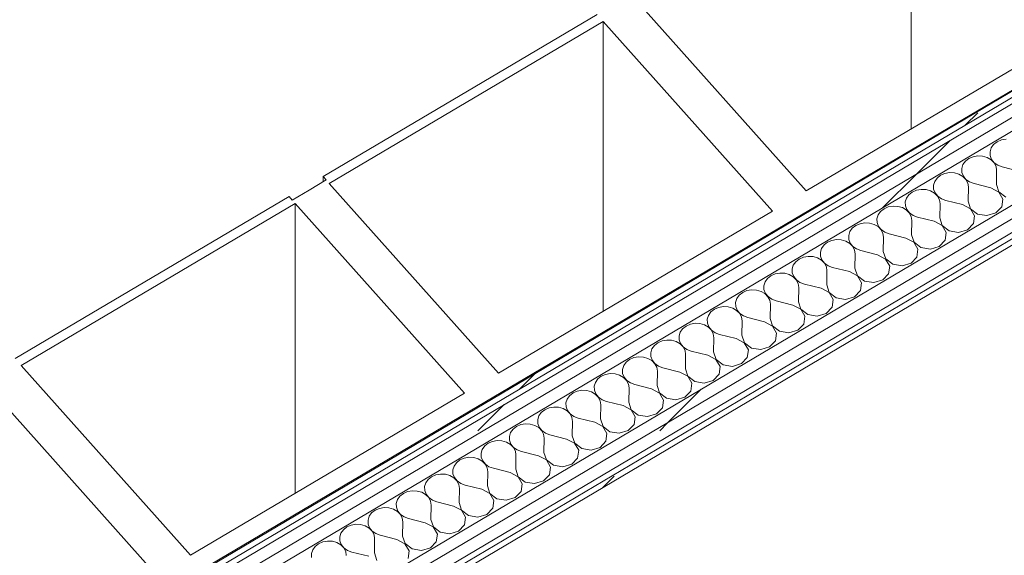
# Model space of a CAD drawing. Header units: millimetres. Extents: x -36631 to 27388, y -24993 to 6945.
# Tile 147 of 256: x 2478 to 3474, y -15753 to -15211. Entities that reach past the tile are written whole.
import ezdxf

# ---------------------------------------------------------------- set-up
doc = ezdxf.new("R2010")
doc.units = ezdxf.units.MM
doc.header["$MEASUREMENT"] = 0
doc.linetypes.add('Wipeout_Contour', pattern=[1000, 0, -1000])
doc.layers.add('Nuevo_08_E_Envans secs', color=7, linetype='Continuous')
doc.layers.add('Nuevo_09_EI_Mobiliari general', color=7, linetype='Continuous')
for name, color, linetype, lineweight in [('Nuevo_08_E_Envans secs_Pluma_Nº__1', 7, 'Continuous', 5), ('Nuevo_09_EI_Mobiliari general_Pluma_Nº__1', 7, 'Continuous', 5), ('Nuevo_09_EI_Mobiliari general_Pluma_Nº__24', 252, 'Continuous', 5)]:
    doc.layers.add(name, color=color, linetype=linetype, lineweight=lineweight)
for name, color, linetype, lineweight, true_color in [('Nuevo_08_E_Envans secs_Pluma_Nº__102', 7, 'Continuous', 5, 0xcccccc), ('Nuevo_08_E_Envans secs_Pluma_Nº__171', 171, 'Continuous', 13, 0xaaaaff), ('Nuevo_08_E_Envans secs_Pluma_Nº__177', 7, 'Continuous', 15, 0xf7e046)]:
    doc.layers.add(name, color=color, linetype=linetype, lineweight=lineweight, true_color=true_color)
pattern_1 = [(45, (0, 0), (-183.8478, 183.8478), [195, -65]), (45, (7e-14, 183.85), (-183.8478, 183.8478), [195, -65])]

# ---------------------------------------------------------------- blocks, each defined once
blk = doc.blocks.new('Elem Sección_150_1')
at = {"layer": 'Nuevo_09_EI_Mobiliari general_Pluma_Nº__1', "color": 7, "linetype": 'Continuous', "lineweight": 5}
for p, q in [((3379.97, -15321.67), (3379.97, -15028.59)), ((3068.39, -15505.9), (3068.39, -15212.83)), ((2784.93, -15369.76), (2784.93, -15375.1)), ((2756.82, -15690.13), (2756.82, -15397.06)), ((3269.22, -15408.5), (3269.22, -15409.36)), ((2957.65, -15592.73), (2957.65, -15593.88))]:
    blk.add_line(p, q, dxfattribs=at)
at = {"layer": 'Nuevo_09_EI_Mobiliari general_Pluma_Nº__24', "color": 252, "linetype": 'Continuous', "lineweight": 5}
for p, q in [((3102.74, -15192.52), (3273.93, -15384.37)), ((3062.16, -15205.84), (2784.93, -15369.76)), ((3068.39, -15212.83), (2791.16, -15376.75)), ((3068.39, -15212.83), (3239.58, -15404.68)), ((3551.16, -15220.45), (3273.93, -15384.37)), ((2784.93, -15369.76), (2788.05, -15373.25)), ((2791.16, -15376.75), (2962.35, -15568.6)), ((2750.58, -15390.07), (2473.35, -15553.99)), ((2750.58, -15390.07), (2753.7, -15393.56)), ((2756.82, -15397.06), (2479.59, -15560.98)), ((2756.82, -15397.06), (2928, -15588.91)), ((3239.58, -15404.68), (2962.35, -15568.6)), ((2479.59, -15560.98), (2650.77, -15752.83)), ((2445.24, -15581.29), (2616.42, -15773.14)), ((2928, -15588.91), (2650.77, -15752.83))]:
    blk.add_line(p, q, dxfattribs=at)
at = {"layer": 'Nuevo_09_EI_Mobiliari general_Pluma_Nº__24', "color": 252, "linetype": 'Continuous', "lineweight": 5, "flags": 128}
for points in [[(4203.96, -14855.81), (3892.38, -15040.04), (3580.8, -15224.27), (3269.22, -15408.5), (2957.65, -15592.73), (2646.07, -15776.96), (2334.49, -15961.2), (2022.91, -16145.43)], [(2788.05, -15373.25), (2770.87, -15383.41), (2753.7, -15393.56)]]:
    blk.add_lwpolyline(points, dxfattribs=at)
blk = doc.blocks.new('*X179')
at = {"layer": 'Nuevo_08_E_Envans secs_Pluma_Nº__102', "color": 254, "linetype": 'Continuous', "lineweight": 5, "true_color": 0xcccccc}
for p, q in [((3476.08, -15331.89), (3471.31, -15332.73)), ((3461.04, -15340.79), (3459.83, -15344.64)), ((3463.49, -15337.36), (3461.04, -15340.79)), ((3467.01, -15334.6), (3463.49, -15337.36)), ((3471.31, -15332.73), (3467.01, -15334.6)), ((3438.4, -15351.54), (3434.89, -15354.3)), ((3442.7, -15349.67), (3438.4, -15351.54)), ((3447.47, -15348.83), (3442.7, -15349.67)), ((3452.34, -15349.08), (3447.47, -15348.83)), ((3456.94, -15350.4), (3452.34, -15349.08)), ((3460.93, -15352.7), (3456.94, -15350.4)), ((3459.83, -15344.64), (3459.96, -15348.61)), ((3459.96, -15348.61), (3461.42, -15352.4)), ((3432.43, -15357.74), (3431.23, -15361.58)), ((3431.23, -15361.58), (3431.36, -15365.55)), ((3434.89, -15354.3), (3432.43, -15357.74)), ((3463.98, -15355.79), (3460.93, -15352.7)), ((3461.42, -15352.4), (3464.1, -15355.73)), ((3465.89, -15359.45), (3463.98, -15355.79)), ((3464.1, -15355.73), (3467.79, -15358.32)), ((3466.49, -15363.39), (3465.89, -15359.45)), ((3467.79, -15358.32), (3472.21, -15360)), ((3489.11, -15364.24), (3472.21, -15360)), ((3406.28, -15371.24), (3403.83, -15374.68)), ((3409.79, -15368.48), (3406.28, -15371.24)), ((3414.1, -15366.61), (3409.79, -15368.48)), ((3418.87, -15365.77), (3414.1, -15366.61)), ((3423.74, -15366.02), (3418.87, -15365.77)), ((3428.34, -15367.34), (3423.74, -15366.02)), ((3432.32, -15369.64), (3428.34, -15367.34)), ((3431.36, -15365.55), (3432.82, -15369.35)), ((3435.38, -15372.74), (3432.32, -15369.64)), ((3432.82, -15369.35), (3435.49, -15372.67)), ((3466.23, -15377.79), (3466.49, -15363.39)), ((3403.83, -15374.68), (3402.62, -15378.53)), ((3402.62, -15378.53), (3402.75, -15382.5)), ((3437.28, -15376.39), (3435.38, -15372.74)), ((3435.49, -15372.67), (3439.18, -15375.27)), ((3437.88, -15380.33), (3437.28, -15376.39)), ((3437.62, -15394.73), (3437.88, -15380.33)), ((3439.18, -15375.27), (3443.6, -15376.95)), ((3460.51, -15381.18), (3443.6, -15376.95)), ((3468.62, -15385.46), (3460.51, -15381.18)), ((3466.23, -15377.79), (3468.73, -15385.39)), ((3375.22, -15391.62), (3374.01, -15395.47)), ((3377.67, -15388.18), (3375.22, -15391.62)), ((3381.19, -15385.43), (3377.67, -15388.18)), ((3385.49, -15383.55), (3381.19, -15385.43)), ((3390.26, -15382.71), (3385.49, -15383.55)), ((3395.13, -15382.96), (3390.26, -15382.71)), ((3399.73, -15384.28), (3395.13, -15382.96)), ((3403.71, -15386.58), (3399.73, -15384.28)), ((3402.75, -15382.5), (3404.21, -15386.29)), ((3406.77, -15389.68), (3403.71, -15386.58)), ((3404.21, -15386.29), (3406.88, -15389.61)), ((3408.67, -15393.33), (3406.77, -15389.68)), ((3406.88, -15389.61), (3410.57, -15392.21)), ((3472.75, -15392.57), (3468.62, -15385.46)), ((3468.73, -15385.39), (3475.77, -15390.78)), ((3356.88, -15400.5), (3352.58, -15402.37)), ((3361.65, -15399.65), (3356.88, -15400.5)), ((3366.52, -15399.9), (3361.65, -15399.65)), ((3371.12, -15401.23), (3366.52, -15399.9)), ((3375.1, -15403.52), (3371.12, -15401.23)), ((3374.01, -15395.47), (3374.14, -15399.44)), ((3374.14, -15399.44), (3375.6, -15403.23)), ((3409.27, -15397.28), (3408.67, -15393.33)), ((3409.01, -15411.67), (3409.27, -15397.28)), ((3410.57, -15392.21), (3414.99, -15393.89)), ((3431.9, -15398.12), (3414.99, -15393.89)), ((3440.01, -15402.4), (3431.9, -15398.12)), ((3437.62, -15394.73), (3440.13, -15402.33)), ((3465.71, -15406.58), (3471.68, -15400.39)), ((3471.68, -15400.39), (3472.75, -15392.57)), ((3346.61, -15408.56), (3345.4, -15412.41)), ((3349.07, -15405.13), (3346.61, -15408.56)), ((3352.58, -15402.37), (3349.07, -15405.13)), ((3378.16, -15406.62), (3375.1, -15403.52)), ((3375.6, -15403.23), (3378.28, -15406.55)), ((3380.06, -15410.28), (3378.16, -15406.62)), ((3378.28, -15406.55), (3381.97, -15409.15)), ((3380.67, -15414.22), (3380.06, -15410.28)), ((3381.97, -15409.15), (3386.39, -15410.83)), ((3403.29, -15415.06), (3386.39, -15410.83)), ((3409.01, -15411.67), (3411.52, -15419.27)), ((3444.15, -15409.51), (3440.01, -15402.4)), ((3440.13, -15402.33), (3447.17, -15407.72)), ((3443.07, -15417.33), (3444.15, -15409.51)), ((3447.17, -15407.72), (3456.64, -15409.29)), ((3456.64, -15409.29), (3465.71, -15406.58)), ((3323.97, -15419.31), (3320.46, -15422.07)), ((3328.28, -15417.44), (3323.97, -15419.31)), ((3333.04, -15416.59), (3328.28, -15417.44)), ((3337.91, -15416.84), (3333.04, -15416.59)), ((3342.51, -15418.17), (3337.91, -15416.84)), ((3346.5, -15420.46), (3342.51, -15418.17)), ((3345.4, -15412.41), (3345.54, -15416.38)), ((3345.54, -15416.38), (3346.99, -15420.17)), ((3349.55, -15423.56), (3346.5, -15420.46)), ((3346.99, -15420.17), (3349.67, -15423.49)), ((3380.41, -15428.61), (3380.67, -15414.22)), ((3411.4, -15419.34), (3403.29, -15415.06)), ((3415.54, -15426.45), (3411.4, -15419.34)), ((3411.52, -15419.27), (3418.56, -15424.66)), ((3437.1, -15423.52), (3443.07, -15417.33)), ((3318, -15425.5), (3316.8, -15429.35)), ((3316.8, -15429.35), (3316.93, -15433.32)), ((3320.46, -15422.07), (3318, -15425.5)), ((3351.46, -15427.22), (3349.55, -15423.56)), ((3349.67, -15423.49), (3353.36, -15426.09)), ((3352.06, -15431.16), (3351.46, -15427.22)), ((3351.8, -15445.55), (3352.06, -15431.16)), ((3353.36, -15426.09), (3357.78, -15427.77)), ((3374.69, -15432), (3357.78, -15427.77)), ((3380.41, -15428.61), (3382.91, -15436.21)), ((3414.46, -15434.27), (3415.54, -15426.45)), ((3418.56, -15424.66), (3428.03, -15426.24)), ((3428.03, -15426.24), (3437.1, -15423.52)), ((3291.85, -15439.01), (3289.4, -15442.44)), ((3295.36, -15436.25), (3291.85, -15439.01)), ((3299.67, -15434.38), (3295.36, -15436.25)), ((3304.44, -15433.54), (3299.67, -15434.38)), ((3309.31, -15433.79), (3304.44, -15433.54)), ((3313.91, -15435.11), (3309.31, -15433.79)), ((3317.89, -15437.41), (3313.91, -15435.11)), ((3316.93, -15433.32), (3318.39, -15437.11)), ((3320.95, -15440.5), (3317.89, -15437.41)), ((3318.39, -15437.11), (3321.06, -15440.43)), ((3322.85, -15444.16), (3320.95, -15440.5)), ((3321.06, -15440.43), (3324.75, -15443.03)), ((3382.8, -15436.28), (3374.69, -15432)), ((3386.93, -15443.39), (3382.8, -15436.28)), ((3382.91, -15436.21), (3389.95, -15441.6)), ((3389.95, -15441.6), (3399.42, -15443.18)), ((3399.42, -15443.18), (3408.49, -15440.46)), ((3408.49, -15440.46), (3414.46, -15434.27)), ((3271.06, -15451.32), (3266.76, -15453.19)), ((3275.83, -15450.48), (3271.06, -15451.32)), ((3280.7, -15450.73), (3275.83, -15450.48)), ((3285.3, -15452.05), (3280.7, -15450.73)), ((3289.4, -15442.44), (3288.19, -15446.29)), ((3288.19, -15446.29), (3288.32, -15450.26)), ((3288.32, -15450.26), (3289.78, -15454.05)), ((3323.45, -15448.1), (3322.85, -15444.16)), ((3323.19, -15462.5), (3323.45, -15448.1)), ((3324.75, -15443.03), (3329.17, -15444.71)), ((3346.08, -15448.94), (3329.17, -15444.71)), ((3354.19, -15453.22), (3346.08, -15448.94)), ((3351.8, -15445.55), (3354.3, -15453.15)), ((3379.89, -15457.4), (3385.85, -15451.21)), ((3385.85, -15451.21), (3386.93, -15443.39)), ((3260.79, -15459.38), (3259.58, -15463.23)), ((3263.24, -15455.95), (3260.79, -15459.38)), ((3266.76, -15453.19), (3263.24, -15455.95)), ((3289.28, -15454.35), (3285.3, -15452.05)), ((3292.34, -15457.44), (3289.28, -15454.35)), ((3289.78, -15454.05), (3292.45, -15457.37)), ((3294.24, -15461.1), (3292.34, -15457.44)), ((3292.45, -15457.37), (3296.14, -15459.97)), ((3294.84, -15465.04), (3294.24, -15461.1)), ((3296.14, -15459.97), (3300.57, -15461.65)), ((3358.32, -15460.33), (3354.19, -15453.22)), ((3354.3, -15453.15), (3361.34, -15458.54)), ((3357.25, -15468.15), (3358.32, -15460.33)), ((3361.34, -15458.54), (3370.81, -15460.12)), ((3370.81, -15460.12), (3379.89, -15457.4)), ((3238.15, -15470.13), (3234.64, -15472.89)), ((3242.45, -15468.26), (3238.15, -15470.13)), ((3247.22, -15467.42), (3242.45, -15468.26)), ((3252.09, -15467.67), (3247.22, -15467.42)), ((3256.69, -15468.99), (3252.09, -15467.67)), ((3260.67, -15471.29), (3256.69, -15468.99)), ((3259.58, -15463.23), (3259.71, -15467.2)), ((3259.71, -15467.2), (3261.17, -15470.99)), ((3263.73, -15474.38), (3260.67, -15471.29)), ((3261.17, -15470.99), (3263.85, -15474.31)), ((3294.58, -15479.44), (3294.84, -15465.04)), ((3317.47, -15465.88), (3300.57, -15461.65)), ((3325.58, -15470.16), (3317.47, -15465.88)), ((3323.19, -15462.5), (3325.7, -15470.09)), ((3329.72, -15477.27), (3325.58, -15470.16)), ((3325.7, -15470.09), (3332.74, -15475.49)), ((3351.28, -15474.35), (3357.25, -15468.15)), ((3232.18, -15476.32), (3230.98, -15480.17)), ((3230.98, -15480.17), (3231.11, -15484.14)), ((3234.64, -15472.89), (3232.18, -15476.32)), ((3265.63, -15478.04), (3263.73, -15474.38)), ((3263.85, -15474.31), (3267.54, -15476.91)), ((3266.24, -15481.98), (3265.63, -15478.04)), ((3267.54, -15476.91), (3271.96, -15478.59)), ((3288.86, -15482.82), (3271.96, -15478.59)), ((3294.58, -15479.44), (3297.09, -15487.04)), ((3328.64, -15485.09), (3329.72, -15477.27)), ((3332.74, -15475.49), (3342.21, -15477.06)), ((3342.21, -15477.06), (3351.28, -15474.35)), ((3206.03, -15489.83), (3203.57, -15493.27)), ((3209.54, -15487.07), (3206.03, -15489.83)), ((3213.85, -15485.2), (3209.54, -15487.07)), ((3218.61, -15484.36), (3213.85, -15485.2)), ((3223.48, -15484.61), (3218.61, -15484.36)), ((3228.09, -15485.93), (3223.48, -15484.61)), ((3232.07, -15488.23), (3228.09, -15485.93)), ((3231.11, -15484.14), (3232.56, -15487.93)), ((3235.12, -15491.32), (3232.07, -15488.23)), ((3232.56, -15487.93), (3235.24, -15491.26)), ((3237.03, -15494.98), (3235.12, -15491.32)), ((3235.24, -15491.26), (3238.93, -15493.86)), ((3265.98, -15496.38), (3266.24, -15481.98)), ((3296.97, -15487.1), (3288.86, -15482.82)), ((3301.11, -15494.22), (3296.97, -15487.1)), ((3297.09, -15487.04), (3304.13, -15492.43)), ((3313.6, -15494), (3322.67, -15491.29)), ((3322.67, -15491.29), (3328.64, -15485.09)), ((3190.01, -15501.3), (3185.24, -15502.14)), ((3194.88, -15501.55), (3190.01, -15501.3)), ((3203.57, -15493.27), (3202.37, -15497.12)), ((3202.37, -15497.12), (3202.5, -15501.09)), ((3202.5, -15501.09), (3203.96, -15504.88)), ((3237.63, -15498.92), (3237.03, -15494.98)), ((3237.37, -15513.32), (3237.63, -15498.92)), ((3238.93, -15493.86), (3243.35, -15495.54)), ((3260.26, -15499.77), (3243.35, -15495.54)), ((3268.37, -15504.05), (3260.26, -15499.77)), ((3265.98, -15496.38), (3268.48, -15503.98)), ((3300.03, -15502.04), (3301.11, -15494.22)), ((3304.13, -15492.43), (3313.6, -15494)), ((3174.97, -15510.21), (3173.76, -15514.06)), ((3177.42, -15506.77), (3174.97, -15510.21)), ((3180.93, -15504.02), (3177.42, -15506.77)), ((3185.24, -15502.14), (3180.93, -15504.02)), ((3199.48, -15502.87), (3194.88, -15501.55)), ((3203.46, -15505.17), (3199.48, -15502.87)), ((3206.52, -15508.27), (3203.46, -15505.17)), ((3203.96, -15504.88), (3206.63, -15508.2)), ((3208.42, -15511.92), (3206.52, -15508.27)), ((3206.63, -15508.2), (3210.32, -15510.8)), ((3210.32, -15510.8), (3214.74, -15512.48)), ((3272.5, -15511.16), (3268.37, -15504.05)), ((3268.48, -15503.98), (3275.52, -15509.37)), ((3271.42, -15518.98), (3272.5, -15511.16)), ((3275.52, -15509.37), (3284.99, -15510.94)), ((3284.99, -15510.94), (3294.07, -15508.23)), ((3294.07, -15508.23), (3300.03, -15502.04)), ((3152.33, -15520.96), (3148.81, -15523.71)), ((3156.63, -15519.09), (3152.33, -15520.96)), ((3161.4, -15518.24), (3156.63, -15519.09)), ((3166.27, -15518.49), (3161.4, -15518.24)), ((3170.87, -15519.82), (3166.27, -15518.49)), ((3174.85, -15522.11), (3170.87, -15519.82)), ((3173.76, -15514.06), (3173.89, -15518.03)), ((3173.89, -15518.03), (3175.35, -15521.82)), ((3209.02, -15515.87), (3208.42, -15511.92)), ((3208.76, -15530.26), (3209.02, -15515.87)), ((3231.65, -15516.71), (3214.74, -15512.48)), ((3239.76, -15520.99), (3231.65, -15516.71)), ((3237.37, -15513.32), (3239.87, -15520.92)), ((3243.89, -15528.1), (3239.76, -15520.99)), ((3239.87, -15520.92), (3246.91, -15526.31)), ((3265.46, -15525.17), (3271.42, -15518.98)), ((3146.36, -15527.15), (3145.15, -15531)), ((3145.15, -15531), (3145.28, -15534.97)), ((3148.81, -15523.71), (3146.36, -15527.15)), ((3177.91, -15525.21), (3174.85, -15522.11)), ((3175.35, -15521.82), (3178.03, -15525.14)), ((3179.81, -15528.86), (3177.91, -15525.21)), ((3178.03, -15525.14), (3181.71, -15527.74)), ((3180.41, -15532.81), (3179.81, -15528.86)), ((3181.71, -15527.74), (3186.14, -15529.42)), ((3203.04, -15533.65), (3186.14, -15529.42)), ((3208.76, -15530.26), (3211.27, -15537.86)), ((3242.82, -15535.92), (3243.89, -15528.1)), ((3246.91, -15526.31), (3256.38, -15527.88)), ((3256.38, -15527.88), (3265.46, -15525.17)), ((3120.21, -15540.66), (3117.75, -15544.09)), ((3123.72, -15537.9), (3120.21, -15540.66)), ((3128.02, -15536.03), (3123.72, -15537.9)), ((3132.79, -15535.18), (3128.02, -15536.03)), ((3137.66, -15535.43), (3132.79, -15535.18)), ((3142.26, -15536.76), (3137.66, -15535.43)), ((3146.24, -15539.05), (3142.26, -15536.76)), ((3145.28, -15534.97), (3146.74, -15538.76)), ((3149.3, -15542.15), (3146.24, -15539.05)), ((3146.74, -15538.76), (3149.42, -15542.08)), ((3180.16, -15547.2), (3180.41, -15532.81)), ((3211.15, -15537.93), (3203.04, -15533.65)), ((3215.29, -15545.04), (3211.15, -15537.93)), ((3211.27, -15537.86), (3218.31, -15543.25)), ((3236.85, -15542.11), (3242.82, -15535.92)), ((3117.75, -15544.09), (3116.55, -15547.94)), ((3116.55, -15547.94), (3116.68, -15551.91)), ((3151.21, -15545.81), (3149.3, -15542.15)), ((3149.42, -15542.08), (3153.11, -15544.68)), ((3151.81, -15549.75), (3151.21, -15545.81)), ((3151.55, -15564.14), (3151.81, -15549.75)), ((3153.11, -15544.68), (3157.53, -15546.36)), ((3174.43, -15550.59), (3157.53, -15546.36)), ((3182.54, -15554.87), (3174.43, -15550.59)), ((3180.16, -15547.2), (3182.66, -15554.8)), ((3214.21, -15552.86), (3215.29, -15545.04)), ((3218.31, -15543.25), (3227.78, -15544.83)), ((3227.78, -15544.83), (3236.85, -15542.11)), ((3089.15, -15561.03), (3087.94, -15564.88)), ((3091.6, -15557.6), (3089.15, -15561.03)), ((3095.11, -15554.84), (3091.6, -15557.6)), ((3099.42, -15552.97), (3095.11, -15554.84)), ((3104.19, -15552.12), (3099.42, -15552.97)), ((3109.06, -15552.37), (3104.19, -15552.12)), ((3113.66, -15553.7), (3109.06, -15552.37)), ((3117.64, -15556), (3113.66, -15553.7)), ((3116.68, -15551.91), (3118.14, -15555.7)), ((3120.7, -15559.09), (3117.64, -15556)), ((3118.14, -15555.7), (3120.81, -15559.02)), ((3122.6, -15562.75), (3120.7, -15559.09)), ((3120.81, -15559.02), (3124.5, -15561.62)), ((3186.68, -15561.98), (3182.54, -15554.87)), ((3182.66, -15554.8), (3189.7, -15560.19)), ((3189.7, -15560.19), (3199.17, -15561.77)), ((3199.17, -15561.77), (3208.24, -15559.05)), ((3208.24, -15559.05), (3214.21, -15552.86)), ((3070.81, -15569.91), (3066.5, -15571.78)), ((3075.58, -15569.07), (3070.81, -15569.91)), ((3080.45, -15569.32), (3075.58, -15569.07)), ((3085.05, -15570.64), (3080.45, -15569.32)), ((3089.03, -15572.94), (3085.05, -15570.64)), ((3087.94, -15564.88), (3088.07, -15568.85)), ((3088.07, -15568.85), (3089.53, -15572.64)), ((3123.2, -15566.69), (3122.6, -15562.75)), ((3122.94, -15581.08), (3123.2, -15566.69)), ((3124.5, -15561.62), (3128.92, -15563.3)), ((3145.83, -15567.53), (3128.92, -15563.3)), ((3153.94, -15571.81), (3145.83, -15567.53)), ((3151.55, -15564.14), (3154.05, -15571.74)), ((3179.64, -15575.99), (3185.6, -15569.8)), ((3185.6, -15569.8), (3186.68, -15561.98)), ((3060.54, -15577.97), (3059.33, -15581.82)), ((3062.99, -15574.54), (3060.54, -15577.97)), ((3066.5, -15571.78), (3062.99, -15574.54)), ((3092.09, -15576.03), (3089.03, -15572.94)), ((3089.53, -15572.64), (3092.2, -15575.96)), ((3093.99, -15579.69), (3092.09, -15576.03)), ((3092.2, -15575.96), (3095.89, -15578.56)), ((3094.59, -15583.63), (3093.99, -15579.69)), ((3095.89, -15578.56), (3100.31, -15580.24)), ((3117.22, -15584.47), (3100.31, -15580.24)), ((3122.94, -15581.08), (3125.45, -15588.68)), ((3158.07, -15578.92), (3153.94, -15571.81)), ((3154.05, -15571.74), (3161.09, -15577.13)), ((3157, -15586.74), (3158.07, -15578.92)), ((3161.09, -15577.13), (3170.56, -15578.71)), ((3170.56, -15578.71), (3179.64, -15575.99)), ((3037.9, -15588.72), (3034.38, -15591.48)), ((3042.2, -15586.85), (3037.9, -15588.72)), ((3046.97, -15586.01), (3042.2, -15586.85)), ((3051.84, -15586.26), (3046.97, -15586.01)), ((3056.44, -15587.58), (3051.84, -15586.26)), ((3060.42, -15589.88), (3056.44, -15587.58)), ((3059.33, -15581.82), (3059.46, -15585.79)), ((3059.46, -15585.79), (3060.92, -15589.58)), ((3063.48, -15592.97), (3060.42, -15589.88)), ((3060.92, -15589.58), (3063.6, -15592.9)), ((3094.33, -15598.03), (3094.59, -15583.63)), ((3125.33, -15588.75), (3117.22, -15584.47)), ((3129.46, -15595.86), (3125.33, -15588.75)), ((3125.45, -15588.68), (3132.48, -15594.08)), ((3151.03, -15592.93), (3157, -15586.74)), ((3031.93, -15594.91), (3030.72, -15598.76)), ((3030.72, -15598.76), (3030.85, -15602.73)), ((3034.38, -15591.48), (3031.93, -15594.91)), ((3065.38, -15596.63), (3063.48, -15592.97)), ((3063.6, -15592.9), (3067.29, -15595.5)), ((3065.99, -15600.57), (3065.38, -15596.63)), ((3065.73, -15614.97), (3065.99, -15600.57)), ((3067.29, -15595.5), (3071.71, -15597.18)), ((3088.61, -15601.41), (3071.71, -15597.18)), ((3094.33, -15598.03), (3096.84, -15605.63)), ((3128.39, -15603.68), (3129.46, -15595.86)), ((3132.48, -15594.08), (3141.96, -15595.65)), ((3141.96, -15595.65), (3151.03, -15592.93)), ((3005.78, -15608.42), (3003.32, -15611.86)), ((3009.29, -15605.66), (3005.78, -15608.42)), ((3013.59, -15603.79), (3009.29, -15605.66)), ((3018.36, -15602.95), (3013.59, -15603.79)), ((3023.23, -15603.2), (3018.36, -15602.95)), ((3027.83, -15604.52), (3023.23, -15603.2)), ((3031.82, -15606.82), (3027.83, -15604.52)), ((3030.85, -15602.73), (3032.31, -15606.52)), ((3034.87, -15609.91), (3031.82, -15606.82)), ((3032.31, -15606.52), (3034.99, -15609.85)), ((3036.78, -15613.57), (3034.87, -15609.91)), ((3034.99, -15609.85), (3038.68, -15612.45)), ((3096.72, -15605.69), (3088.61, -15601.41)), ((3100.86, -15612.81), (3096.72, -15605.69)), ((3096.84, -15605.63), (3103.88, -15611.02)), ((3103.88, -15611.02), (3113.35, -15612.59)), ((3113.35, -15612.59), (3122.42, -15609.88)), ((3122.42, -15609.88), (3128.39, -15603.68)), ((2984.99, -15620.73), (2980.68, -15622.61)), ((2989.76, -15619.89), (2984.99, -15620.73)), ((2994.63, -15620.14), (2989.76, -15619.89)), ((2999.23, -15621.46), (2994.63, -15620.14)), ((3003.32, -15611.86), (3002.12, -15615.7)), ((3002.12, -15615.7), (3002.25, -15619.68)), ((3002.25, -15619.68), (3003.71, -15623.47)), ((3037.38, -15617.51), (3036.78, -15613.57)), ((3037.12, -15631.91), (3037.38, -15617.51)), ((3038.68, -15612.45), (3043.1, -15614.13)), ((3060, -15618.36), (3043.1, -15614.13)), ((3068.12, -15622.64), (3060, -15618.36)), ((3065.73, -15614.97), (3068.23, -15622.57)), ((3093.81, -15626.82), (3099.78, -15620.63)), ((3099.78, -15620.63), (3100.86, -15612.81)), ((2974.72, -15628.8), (2973.51, -15632.65)), ((2977.17, -15625.36), (2974.72, -15628.8)), ((2980.68, -15622.61), (2977.17, -15625.36)), ((3003.21, -15623.76), (2999.23, -15621.46)), ((3006.27, -15626.86), (3003.21, -15623.76)), ((3003.71, -15623.47), (3006.38, -15626.79)), ((3008.17, -15630.51), (3006.27, -15626.86)), ((3006.38, -15626.79), (3010.07, -15629.39)), ((3008.77, -15634.45), (3008.17, -15630.51)), ((3010.07, -15629.39), (3014.49, -15631.07)), ((3072.25, -15629.75), (3068.12, -15622.64)), ((3068.23, -15622.57), (3075.27, -15627.96)), ((3071.17, -15637.57), (3072.25, -15629.75)), ((3075.27, -15627.96), (3084.74, -15629.53)), ((3084.74, -15629.53), (3093.81, -15626.82)), ((2952.08, -15639.55), (2948.56, -15642.3)), ((2956.38, -15637.67), (2952.08, -15639.55)), ((2961.15, -15636.83), (2956.38, -15637.67)), ((2966.02, -15637.08), (2961.15, -15636.83)), ((2970.62, -15638.41), (2966.02, -15637.08)), ((2974.6, -15640.7), (2970.62, -15638.41)), ((2973.51, -15632.65), (2973.64, -15636.62)), ((2973.64, -15636.62), (2975.1, -15640.41)), ((2977.66, -15643.8), (2974.6, -15640.7)), ((2975.1, -15640.41), (2977.77, -15643.73)), ((3008.51, -15648.85), (3008.77, -15634.45)), ((3031.4, -15635.3), (3014.49, -15631.07)), ((3039.51, -15639.58), (3031.4, -15635.3)), ((3037.12, -15631.91), (3039.62, -15639.51)), ((3043.64, -15646.69), (3039.51, -15639.58)), ((3039.62, -15639.51), (3046.66, -15644.9)), ((3065.21, -15643.76), (3071.17, -15637.57)), ((2946.11, -15645.74), (2944.9, -15649.59)), ((2944.9, -15649.59), (2945.03, -15653.56)), ((2948.56, -15642.3), (2946.11, -15645.74)), ((2979.56, -15647.45), (2977.66, -15643.8)), ((2977.77, -15643.73), (2981.46, -15646.33)), ((2980.16, -15651.4), (2979.56, -15647.45)), ((2981.46, -15646.33), (2985.88, -15648.01)), ((3002.79, -15652.24), (2985.88, -15648.01)), ((3008.51, -15648.85), (3011.02, -15656.45)), ((3042.57, -15654.51), (3043.64, -15646.69)), ((3046.66, -15644.9), (3056.13, -15646.47)), ((3056.13, -15646.47), (3065.21, -15643.76)), ((2919.95, -15659.25), (2917.5, -15662.68)), ((2923.47, -15656.49), (2919.95, -15659.25)), ((2927.77, -15654.62), (2923.47, -15656.49)), ((2932.54, -15653.77), (2927.77, -15654.62)), ((2937.41, -15654.02), (2932.54, -15653.77)), ((2942.01, -15655.35), (2937.41, -15654.02)), ((2945.99, -15657.64), (2942.01, -15655.35)), ((2945.03, -15653.56), (2946.49, -15657.35)), ((2949.05, -15660.74), (2945.99, -15657.64)), ((2946.49, -15657.35), (2949.17, -15660.67)), ((2950.95, -15664.4), (2949.05, -15660.74)), ((2949.17, -15660.67), (2952.86, -15663.27)), ((2979.9, -15665.79), (2980.16, -15651.4)), ((3010.9, -15656.52), (3002.79, -15652.24)), ((3015.03, -15663.63), (3010.9, -15656.52)), ((3011.02, -15656.45), (3018.06, -15661.84)), ((3027.53, -15663.41), (3036.6, -15660.7)), ((3036.6, -15660.7), (3042.57, -15654.51)), ((2903.93, -15670.71), (2899.17, -15671.56)), ((2908.8, -15670.96), (2903.93, -15670.71)), ((2917.5, -15662.68), (2916.29, -15666.53)), ((2916.29, -15666.53), (2916.42, -15670.5)), ((2916.42, -15670.5), (2917.88, -15674.29)), ((2951.56, -15668.34), (2950.95, -15664.4)), ((2951.3, -15682.73), (2951.56, -15668.34)), ((2952.86, -15663.27), (2957.28, -15664.95)), ((2974.18, -15669.18), (2957.28, -15664.95)), ((2982.29, -15673.46), (2974.18, -15669.18)), ((2979.9, -15665.79), (2982.41, -15673.39)), ((3013.96, -15671.45), (3015.03, -15663.63)), ((3018.06, -15661.84), (3027.53, -15663.41)), ((2888.89, -15679.62), (2887.69, -15683.47)), ((2891.35, -15676.19), (2888.89, -15679.62)), ((2894.86, -15673.43), (2891.35, -15676.19)), ((2899.17, -15671.56), (2894.86, -15673.43)), ((2913.4, -15672.29), (2908.8, -15670.96)), ((2917.39, -15674.58), (2913.4, -15672.29)), ((2920.44, -15677.68), (2917.39, -15674.58)), ((2917.88, -15674.29), (2920.56, -15677.61)), ((2922.35, -15681.34), (2920.44, -15677.68)), ((2920.56, -15677.61), (2924.25, -15680.21)), ((2924.25, -15680.21), (2928.67, -15681.89)), ((2986.43, -15680.57), (2982.29, -15673.46)), ((2982.41, -15673.39), (2989.45, -15678.78)), ((2985.35, -15688.39), (2986.43, -15680.57)), ((2989.45, -15678.78), (2998.92, -15680.36)), ((2998.92, -15680.36), (3007.99, -15677.64)), ((3007.99, -15677.64), (3013.96, -15671.45)), ((2866.25, -15690.37), (2862.74, -15693.13)), ((2870.56, -15688.5), (2866.25, -15690.37)), ((2875.33, -15687.66), (2870.56, -15688.5)), ((2880.2, -15687.91), (2875.33, -15687.66)), ((2884.8, -15689.23), (2880.2, -15687.91)), ((2888.78, -15691.53), (2884.8, -15689.23)), ((2887.69, -15683.47), (2887.82, -15687.44)), ((2887.82, -15687.44), (2889.28, -15691.23)), ((2922.95, -15685.28), (2922.35, -15681.34)), ((2922.69, -15699.67), (2922.95, -15685.28)), ((2945.58, -15686.12), (2928.67, -15681.89)), ((2953.69, -15690.4), (2945.58, -15686.12)), ((2951.3, -15682.73), (2953.8, -15690.33)), ((2957.82, -15697.51), (2953.69, -15690.4)), ((2953.8, -15690.33), (2960.84, -15695.72)), ((2979.38, -15694.58), (2985.35, -15688.39)), ((2860.29, -15696.56), (2859.08, -15700.41)), ((2859.08, -15700.41), (2859.21, -15704.38)), ((2862.74, -15693.13), (2860.29, -15696.56)), ((2891.84, -15694.62), (2888.78, -15691.53)), ((2889.28, -15691.23), (2891.95, -15694.55)), ((2893.74, -15698.28), (2891.84, -15694.62)), ((2891.95, -15694.55), (2895.64, -15697.15)), ((2894.34, -15702.22), (2893.74, -15698.28)), ((2895.64, -15697.15), (2900.06, -15698.83)), ((2916.97, -15703.06), (2900.06, -15698.83)), ((2922.69, -15699.67), (2925.19, -15707.27)), ((2956.74, -15705.33), (2957.82, -15697.51)), ((2960.84, -15695.72), (2970.31, -15697.3)), ((2970.31, -15697.3), (2979.38, -15694.58)), ((2834.13, -15710.07), (2831.68, -15713.5)), ((2837.65, -15707.31), (2834.13, -15710.07)), ((2841.95, -15705.44), (2837.65, -15707.31)), ((2846.72, -15704.6), (2841.95, -15705.44)), ((2851.59, -15704.85), (2846.72, -15704.6)), ((2856.19, -15706.17), (2851.59, -15704.85)), ((2860.17, -15708.47), (2856.19, -15706.17)), ((2859.21, -15704.38), (2860.67, -15708.17)), ((2863.23, -15711.56), (2860.17, -15708.47)), ((2860.67, -15708.17), (2863.34, -15711.49)), ((2894.08, -15716.62), (2894.34, -15702.22)), ((2925.08, -15707.34), (2916.97, -15703.06)), ((2929.21, -15714.45), (2925.08, -15707.34)), ((2925.19, -15707.27), (2932.23, -15712.67)), ((2950.78, -15711.52), (2956.74, -15705.33)), ((2831.68, -15713.5), (2830.47, -15717.35)), ((2830.47, -15717.35), (2830.6, -15721.32)), ((2865.13, -15715.22), (2863.23, -15711.56)), ((2863.34, -15711.49), (2867.03, -15714.09)), ((2865.73, -15719.16), (2865.13, -15715.22)), ((2865.47, -15733.56), (2865.73, -15719.16)), ((2867.03, -15714.09), (2871.46, -15715.77)), ((2888.36, -15720), (2871.46, -15715.77)), ((2896.47, -15724.28), (2888.36, -15720)), ((2894.08, -15716.62), (2896.59, -15724.21)), ((2928.14, -15722.27), (2929.21, -15714.45)), ((2932.23, -15712.67), (2941.7, -15714.24)), ((2941.7, -15714.24), (2950.78, -15711.52)), ((2803.07, -15730.45), (2801.86, -15734.29)), ((2805.53, -15727.01), (2803.07, -15730.45)), ((2809.04, -15724.25), (2805.53, -15727.01)), ((2813.34, -15722.38), (2809.04, -15724.25)), ((2818.11, -15721.54), (2813.34, -15722.38)), ((2822.98, -15721.79), (2818.11, -15721.54)), ((2827.58, -15723.11), (2822.98, -15721.79)), ((2831.56, -15725.41), (2827.58, -15723.11)), ((2830.6, -15721.32), (2832.06, -15725.11)), ((2834.62, -15728.5), (2831.56, -15725.41)), ((2832.06, -15725.11), (2834.74, -15728.44)), ((2836.52, -15732.16), (2834.62, -15728.5)), ((2834.74, -15728.44), (2838.43, -15731.03)), ((2900.61, -15731.4), (2896.47, -15724.28)), ((2896.59, -15724.21), (2903.63, -15729.61)), ((2903.63, -15729.61), (2913.1, -15731.18)), ((2913.1, -15731.18), (2922.17, -15728.47)), ((2922.17, -15728.47), (2928.14, -15722.27)), ((2784.74, -15739.32), (2780.43, -15741.19)), ((2789.5, -15738.48), (2784.74, -15739.32)), ((2794.37, -15738.73), (2789.5, -15738.48)), ((2798.98, -15740.05), (2794.37, -15738.73)), ((2802.96, -15742.35), (2798.98, -15740.05)), ((2801.86, -15734.29), (2802, -15738.26)), ((2802, -15738.26), (2803.45, -15742.06)), ((2837.13, -15736.1), (2836.52, -15732.16)), ((2836.87, -15750.5), (2837.13, -15736.1)), ((2838.43, -15731.03), (2842.85, -15732.71)), ((2859.75, -15736.95), (2842.85, -15732.71)), ((2867.86, -15741.22), (2859.75, -15736.95)), ((2865.47, -15733.56), (2867.98, -15741.16)), ((2893.56, -15745.41), (2899.53, -15739.21)), ((2899.53, -15739.21), (2900.61, -15731.4)), ((2774.46, -15747.39), (2773.26, -15751.24)), ((2776.92, -15743.95), (2774.46, -15747.39)), ((2780.43, -15741.19), (2776.92, -15743.95)), ((2806.01, -15745.44), (2802.96, -15742.35)), ((2803.45, -15742.06), (2806.13, -15745.38)), ((2807.92, -15749.1), (2806.01, -15745.44)), ((2806.13, -15745.38), (2809.82, -15747.98)), ((2808.52, -15753.04), (2807.92, -15749.1)), ((2809.82, -15747.98), (2814.24, -15749.66)), ((2831.15, -15753.89), (2814.24, -15749.66)), ((2872, -15748.34), (2867.86, -15741.22)), ((2867.98, -15741.16), (2875.02, -15746.55)), ((2870.92, -15756.16), (2872, -15748.34)), ((2875.02, -15746.55), (2884.49, -15748.12)), ((2884.49, -15748.12), (2893.56, -15745.41)), ((2773.26, -15751.24), (2773.39, -15755.21)), ((2836.87, -15750.5), (2839.37, -15758.1))]:
    blk.add_line(p, q, dxfattribs=at)
blk = doc.blocks.new('Elem Sección_167_1')
at = {"layer": 'Nuevo_08_E_Envans secs', "lineweight": 0}
blk.add_blockref('*X179', (0, 0), dxfattribs=at)
at = {"color": 254, "linetype": 'Wipeout_Contour', "lineweight": 0, "ltscale": 66621.807747}
blk.add_wipeout([(-442.34, -17756.9), (-438.59, -17761.09), (4340.58, -14930.85), (4336.83, -14926.66)], dxfattribs=at).dxf.layer = 'Nuevo_08_E_Envans secs'
at = {"layer": 'Nuevo_08_E_Envans secs_Pluma_Nº__171', "linetype": 'Continuous', "lineweight": 13, "true_color": 0xaaaaff}
h = blk.add_hatch(dxfattribs=at)
h.set_pattern_fill('Panellat_HPL_0001', color=161, style=0, pattern_type=2)
h.set_pattern_definition(pattern_1)
h.paths.add_polyline_path([(-442.34, -17756.9), (-438.59, -17761.09), (4340.58, -14930.85), (4336.83, -14926.66)])
at = {"color": 254, "linetype": 'Wipeout_Contour', "lineweight": 0, "ltscale": 65628.548103}
blk.add_wipeout([(4241.02, -14860.56), (4232.9, -14851.48), (-5.24, -17361.33), (2.87, -17370.41)], dxfattribs=at).dxf.layer = 'Nuevo_08_E_Envans secs'
at = {"layer": 'Nuevo_08_E_Envans secs_Pluma_Nº__177', "linetype": 'Continuous', "lineweight": 15, "true_color": 0xf7e046}
h = blk.add_hatch(dxfattribs=at)
h.set_pattern_fill('Panellat_HPL_0001', color=53, style=0, pattern_type=2)
h.set_pattern_definition(pattern_1)
h.paths.add_polyline_path([(4241.02, -14860.56), (4232.9, -14851.48), (-5.24, -17361.33), (2.87, -17370.41)])
at = {"color": 254, "linetype": 'Wipeout_Contour', "lineweight": 0, "ltscale": 65668.628494}
blk.add_wipeout([(4241.02, -14860.56), (2.87, -17370.41), (10.99, -17379.49), (4249.13, -14869.64)], dxfattribs=at).dxf.layer = 'Nuevo_08_E_Envans secs'
at = {"layer": 'Nuevo_08_E_Envans secs_Pluma_Nº__177', "linetype": 'Continuous', "lineweight": 15, "true_color": 0xf7e046}
h = blk.add_hatch(dxfattribs=at)
h.set_pattern_fill('Panellat_HPL_0001', color=53, style=0, pattern_type=2)
h.set_pattern_definition(pattern_1)
h.paths.add_polyline_path([(4241.02, -14860.56), (2.87, -17370.41), (10.99, -17379.49), (4249.13, -14869.64)])
at = {"color": 254, "linetype": 'Wipeout_Contour', "lineweight": 0, "ltscale": 65939.117413}
blk.add_wipeout([(30.65, -17442.61), (38.77, -17451.69), (4324.97, -14913.39), (4316.86, -14904.31)], dxfattribs=at).dxf.layer = 'Nuevo_08_E_Envans secs'
at = {"layer": 'Nuevo_08_E_Envans secs_Pluma_Nº__177', "linetype": 'Continuous', "lineweight": 15, "true_color": 0xf7e046}
h = blk.add_hatch(dxfattribs=at)
h.set_pattern_fill('Panellat_HPL_0001', color=53, style=0, pattern_type=2)
h.set_pattern_definition(pattern_1)
h.paths.add_polyline_path([(30.65, -17442.61), (38.77, -17451.69), (4324.97, -14913.39), (4316.86, -14904.31)])
at = {"color": 254, "linetype": 'Wipeout_Contour', "lineweight": 0, "ltscale": 136919.64637}
blk.add_wipeout([(-408.71, -17716.69), (-454.2, -17743.63), (-446.08, -17752.71), (4333.09, -14922.47), (4324.97, -14913.39), (38.77, -17451.69), (-175.79, -17578.75), (-194.16, -17589.63)], dxfattribs=at).dxf.layer = 'Nuevo_08_E_Envans secs'
at = {"layer": 'Nuevo_08_E_Envans secs_Pluma_Nº__177', "linetype": 'Continuous', "lineweight": 15, "true_color": 0xf7e046}
h = blk.add_hatch(dxfattribs=at)
h.set_pattern_fill('Panellat_HPL_0001', color=53, style=0, pattern_type=2)
h.set_pattern_definition(pattern_1)
h.paths.add_polyline_path([(-408.71, -17716.69), (-454.2, -17743.63), (-446.08, -17752.71), (4333.09, -14922.47), (4324.97, -14913.39), (38.77, -17451.69), (-175.79, -17578.75), (-194.16, -17589.63)])
at = {"color": 254, "linetype": 'Wipeout_Contour', "lineweight": 0, "ltscale": 65571.120085}
blk.add_wipeout([(4209.11, -14852.76), (3.58, -17343.29), (7.32, -17347.48), (4212.85, -14856.95)], dxfattribs=at).dxf.layer = 'Nuevo_08_E_Envans secs'
at = {"layer": 'Nuevo_08_E_Envans secs_Pluma_Nº__171', "linetype": 'Continuous', "lineweight": 13, "true_color": 0xaaaaff}
h = blk.add_hatch(dxfattribs=at)
h.set_pattern_fill('Panellat_HPL_0001', color=161, style=0, pattern_type=2)
h.set_pattern_definition(pattern_1)
h.paths.add_polyline_path([(4209.11, -14852.76), (3.58, -17343.29), (7.32, -17347.48), (4212.85, -14856.95)])
at = {"layer": 'Nuevo_08_E_Envans secs_Pluma_Nº__1', "color": 7, "linetype": 'Continuous', "lineweight": 5}
for p, q in [((4241.02, -14860.56), (2.87, -17370.41)), ((4221.75, -14858.09), (5.92, -17354.72)), ((4212.85, -14856.95), (7.32, -17347.48)), ((4203.96, -14855.81), (8.73, -17340.24)), ((4249.13, -14869.64), (10.99, -17379.49)), ((4316.86, -14904.31), (30.65, -17442.61)), ((4324.97, -14913.39), (38.77, -17451.69)), ((4333.09, -14922.47), (-446.08, -17752.71)), ((4336.83, -14926.66), (-442.34, -17756.9)), ((4340.58, -14930.85), (-438.59, -17761.09))]:
    blk.add_line(p, q, dxfattribs=at)

msp = doc.modelspace()

# ---------------------------------------------------------------- block references
at = {"layer": 'Nuevo_09_EI_Mobiliari general', "lineweight": 0}
msp.add_blockref('Elem Sección_150_1', (0, 0), dxfattribs=at)

# ---------------------------------------------------------------- next in the draw order: block references
at = {"layer": 'Nuevo_08_E_Envans secs', "lineweight": 0}
msp.add_blockref('Elem Sección_167_1', (0, 0), dxfattribs=at)

doc.saveas('drawing.dxf')
